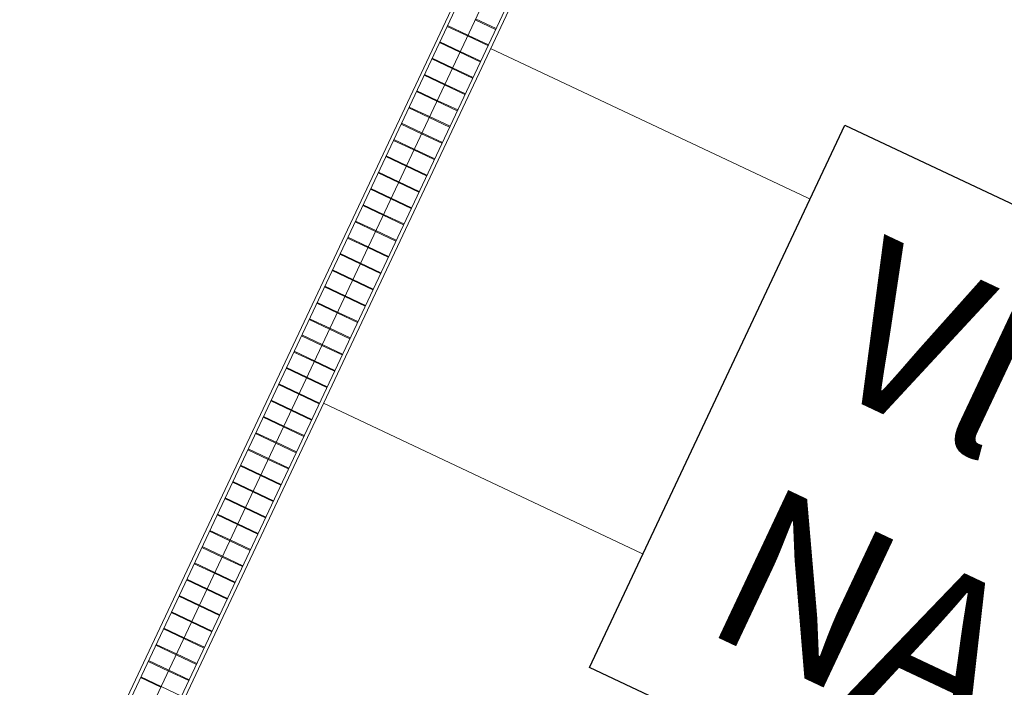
# Model space of a CAD drawing. Header units: metres. Extents: x 136266 to 136452, y 453403 to 453560.
# Tile 64 of 133: x 136397.29 to 136403.32, y 453469.18 to 453473.26. Entities that reach past the tile are written whole.
import ezdxf

# ---------------------------------------------------------------- set-up
doc = ezdxf.new("R2010")
doc.units = ezdxf.units.M
for name, color, linetype, lineweight in [('A-DETL-BEBOUWING', 253, 'Continuous', 9), ('C-PRKG', 70, 'Continuous', 5), ('N-WE-OG-BEBOUWING_HOOFDGEBOUW-T25', 7, 'Continuous', 25)]:
    doc.layers.add(name, color=color, linetype=linetype, lineweight=lineweight)
doc.styles.add('NLCS-ISO-M200-T25', font='txt', dxfattribs={"height": 0.5})

# ---------------------------------------------------------------- blocks, each defined once
blk = doc.blocks.new('859-DO-0010 29-09-2022')
at = {"layer": 'A-DETL-BEBOUWING'}
for p, q in [((125182.3321753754, 71203.23597179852), (125182.3321753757, 42022.13975967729)), ((125204.2463680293, 42022.13975967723), (125204.246368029, 71189.25252452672)), ((125342.3321753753, 71203.23597179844), (125342.3321753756, 42022.13975967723)), ((125480.4179827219, 71201.16295614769), (125480.4179827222, 42022.13975967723)), ((125502.3321753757, 42022.1397596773), (125502.3321753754, 71203.23597179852)), ((125342.3321753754, 63383.72138846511), (125480.3952696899, 63383.72138846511)), ((125342.3321753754, 63378.62328240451), (125480.3952696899, 63378.62328240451)), ((125204.2463680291, 63273.62328240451), (125342.3094623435, 63273.62328240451)), ((125204.2463680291, 63268.5251763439), (125342.3094623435, 63268.5251763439)), ((125342.3321753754, 63273.62328240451), (125480.3952696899, 63273.62328240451)), ((125342.3321753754, 63268.5251763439), (125480.3952696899, 63268.5251763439)), ((125204.2463680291, 63163.5251763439), (125342.3094623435, 63163.5251763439)), ((125204.2463680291, 63158.42707028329), (125342.3094623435, 63158.42707028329)), ((125342.3321753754, 63163.5251763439), (125480.3952696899, 63163.5251763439)), ((125342.3321753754, 63158.42707028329), (125480.3952696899, 63158.42707028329)), ((125204.2463680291, 63053.42707028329), (125342.3094623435, 63053.42707028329)), ((125204.2463680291, 63048.32896422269), (125342.3094623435, 63048.32896422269)), ((125342.3321753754, 63053.42707028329), (125480.3952696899, 63053.42707028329)), ((125342.3321753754, 63048.32896422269), (125480.3952696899, 63048.32896422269)), ((125204.2463680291, 62943.32896422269), (125342.3094623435, 62943.32896422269)), ((125204.2463680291, 62938.23085816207), (125342.3094623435, 62938.23085816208)), ((125342.3321753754, 62943.32896422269), (125480.3952696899, 62943.32896422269)), ((125342.3321753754, 62938.23085816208), (125480.3952696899, 62938.23085816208)), ((125204.2463680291, 62833.23085816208), (125342.3094623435, 62833.23085816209)), ((125204.2463680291, 62828.13275210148), (125342.3094623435, 62828.13275210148)), ((125342.3321753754, 62833.23085816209), (125480.3952696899, 62833.23085816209)), ((125342.3321753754, 62828.13275210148), (125480.3952696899, 62828.13275210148)), ((125204.2463680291, 62723.13275210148), (125342.3094623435, 62723.13275210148)), ((125204.2463680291, 62718.03464604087), (125342.3094623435, 62718.03464604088)), ((125342.3321753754, 62723.13275210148), (125480.3952696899, 62723.13275210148)), ((125342.3321753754, 62718.03464604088), (125480.3952696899, 62718.03464604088)), ((125204.2463680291, 62613.03464604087), (125342.3094623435, 62613.03464604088)), ((125204.2463680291, 62607.93653998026), (125342.3094623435, 62607.93653998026)), ((125342.3321753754, 62613.03464604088), (125480.3952696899, 62613.03464604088)), ((125342.3321753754, 62607.93653998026), (125480.3952696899, 62607.93653998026)), ((125204.246368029, 62502.93653998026), (125342.3094623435, 62502.93653998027)), ((125204.246368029, 62497.83843391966), (125342.3094623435, 62497.83843391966)), ((125342.3321753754, 62502.93653998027), (125480.3952696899, 62502.93653998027)), ((125342.3321753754, 62497.83843391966), (125480.3952696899, 62497.83843391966)), ((125204.246368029, 62392.83843391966), (125342.3094623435, 62392.83843391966)), ((125204.246368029, 62387.74032785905), (125342.3094623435, 62387.74032785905)), ((125342.3321753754, 62392.83843391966), (125480.3952696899, 62392.83843391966)), ((125342.3321753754, 62387.74032785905), (125480.3952696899, 62387.74032785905)), ((125204.246368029, 62282.74032785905), (125342.3094623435, 62282.74032785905)), ((125204.246368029, 62277.64222179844), (125342.3094623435, 62277.64222179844)), ((125342.3321753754, 62282.74032785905), (125480.3952696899, 62282.74032785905)), ((125342.3321753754, 62277.64222179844), (125480.3952696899, 62277.64222179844)), ((125204.246368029, 62172.64222179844), (125342.3094623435, 62172.64222179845)), ((125204.246368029, 62167.54411573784), (125342.3094623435, 62167.54411573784)), ((125342.3321753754, 62172.64222179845), (125480.3952696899, 62172.64222179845)), ((125342.3321753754, 62167.54411573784), (125480.3952696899, 62167.54411573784)), ((125204.2463680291, 62062.54411573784), (125342.3094623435, 62062.54411573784)), ((125204.246368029, 62057.44600967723), (125342.3094623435, 62057.44600967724)), ((125342.3321753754, 62062.54411573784), (125480.3952696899, 62062.54411573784)), ((125342.3321753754, 62057.44600967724), (125480.3952696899, 62057.44600967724)), ((125204.2463680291, 61952.44600967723), (125342.3094623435, 61952.44600967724)), ((125204.2463680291, 61947.34790361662), (125342.3094623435, 61947.34790361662)), ((125342.3321753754, 61952.44600967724), (125480.3952696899, 61952.44600967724)), ((125342.3321753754, 61947.34790361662), (125480.3952696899, 61947.34790361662)), ((125204.2463680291, 61842.34790361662), (125342.3094623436, 61842.34790361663)), ((125204.2463680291, 61837.24979755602), (125342.3094623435, 61837.24979755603)), ((125342.3321753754, 61842.34790361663), (125480.3952696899, 61842.34790361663)), ((125342.3321753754, 61837.24979755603), (125480.3952696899, 61837.24979755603)), ((125204.2463680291, 61732.24979755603), (125342.3094623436, 61732.24979755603)), ((125204.2463680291, 61727.15169149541), (125342.3094623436, 61727.15169149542)), ((125342.3321753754, 61732.24979755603), (125480.3952696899, 61732.24979755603)), ((125342.3321753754, 61727.15169149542), (125480.3952696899, 61727.15169149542)), ((125204.2463680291, 61622.15169149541), (125342.3094623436, 61622.15169149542)), ((125204.2463680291, 61617.05358543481), (125342.3094623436, 61617.05358543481)), ((125342.3321753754, 61622.15169149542), (125480.3952696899, 61622.15169149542)), ((125342.3321753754, 61617.05358543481), (125480.3952696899, 61617.05358543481)), ((125204.2463680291, 61512.05358543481), (125342.3094623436, 61512.05358543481)), ((125204.2463680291, 61506.9554793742), (125342.3094623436, 61506.9554793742)), ((125342.3321753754, 61512.05358543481), (125480.3952696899, 61512.05358543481)), ((125342.3321753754, 61506.9554793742), (125480.3952696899, 61506.9554793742)), ((125204.2463680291, 61401.9554793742), (125342.3094623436, 61401.9554793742)), ((125204.2463680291, 61396.85737331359), (125342.3094623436, 61396.8573733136)), ((125342.3321753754, 61401.9554793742), (125480.3952696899, 61401.9554793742)), ((125342.3321753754, 61396.85737331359), (125480.3952696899, 61396.85737331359)), ((125204.2463680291, 61291.85737331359), (125342.3094623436, 61291.85737331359)), ((125204.2463680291, 61286.75926725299), (125342.3094623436, 61286.75926725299)), ((125342.3321753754, 61291.85737331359), (125480.3952696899, 61291.85737331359)), ((125342.3321753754, 61286.75926725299), (125480.3952696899, 61286.75926725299)), ((125204.2463680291, 61181.75926725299), (125342.3094623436, 61181.75926725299)), ((125342.3321753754, 61181.75926725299), (125480.3952696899, 61181.75926725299)), ((125204.2463680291, 61176.66116119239), (125342.3094623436, 61176.66116119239)), ((125342.3321753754, 61176.66116119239), (125480.3952696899, 61176.66116119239)), ((125204.2463680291, 61071.66116119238), (125342.3094623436, 61071.66116119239)), ((125204.2463680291, 61066.56305513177), (125342.3094623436, 61066.56305513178)), ((125342.3321753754, 61071.66116119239), (125480.3952696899, 61071.66116119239)), ((125342.3321753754, 61066.56305513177), (125480.3952696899, 61066.56305513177)), ((125204.2463680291, 60961.56305513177), (125342.3094623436, 60961.56305513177)), ((125204.2463680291, 60956.46494907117), (125342.3094623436, 60956.46494907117)), ((125342.3321753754, 60961.56305513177), (125480.3952696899, 60961.56305513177)), ((125342.3321753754, 60956.46494907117), (125480.3952696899, 60956.46494907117)), ((125204.2463680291, 60851.46494907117), (125342.3094623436, 60851.46494907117)), ((125204.2463680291, 60846.36684301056), (125342.3094623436, 60846.36684301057)), ((125342.3321753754, 60851.46494907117), (125480.3952696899, 60851.46494907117)), ((125342.3321753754, 60846.36684301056), (125480.3952696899, 60846.36684301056)), ((125204.2463680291, 60741.36684301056), (125342.3094623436, 60741.36684301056)), ((125204.2463680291, 60736.26873694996), (125342.3094623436, 60736.26873694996)), ((125342.3321753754, 60741.36684301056), (125480.3952696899, 60741.36684301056)), ((125342.3321753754, 60736.26873694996), (125480.3952696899, 60736.26873694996)), ((125204.2463680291, 60631.26873694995), (125342.3094623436, 60631.26873694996)), ((125204.2463680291, 60626.17063088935), (125342.3094623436, 60626.17063088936)), ((125342.3321753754, 60631.26873694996), (125480.3952696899, 60631.26873694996)), ((125342.3321753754, 60626.17063088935), (125480.3952696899, 60626.17063088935)), ((125204.2463680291, 60521.17063088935), (125342.3094623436, 60521.17063088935)), ((125342.3321753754, 60521.17063088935), (125480.3952696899, 60521.17063088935)), ((125204.2463680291, 60516.07252482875), (125342.3094623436, 60516.07252482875)), ((125342.3321753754, 60516.07252482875), (125480.3952696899, 60516.07252482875)), ((125204.2463680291, 60411.07252482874), (125342.3094623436, 60411.07252482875)), ((125204.2463680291, 60405.97441876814), (125342.3094623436, 60405.97441876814)), ((125342.3321753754, 60411.07252482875), (125480.3952696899, 60411.07252482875)), ((125342.3321753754, 60405.97441876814), (125480.3952696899, 60405.97441876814)), ((125204.2463680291, 60300.97441876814), (125342.3094623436, 60300.97441876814)), ((125204.2463680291, 60295.87631270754), (125342.3094623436, 60295.87631270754)), ((125342.3321753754, 60300.97441876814), (125480.3952696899, 60300.97441876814)), ((125342.3321753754, 60295.87631270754), (125480.3952696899, 60295.87631270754)), ((125204.2463680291, 60190.87631270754), (125342.3094623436, 60190.87631270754)), ((125204.2463680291, 60185.77820664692), (125342.3094623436, 60185.77820664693)), ((125342.3321753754, 60190.87631270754), (125480.3952696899, 60190.87631270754)), ((125342.3321753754, 60185.77820664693), (125480.3952696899, 60185.77820664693)), ((125204.2463680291, 60080.77820664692), (125342.3094623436, 60080.77820664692)), ((125204.2463680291, 60075.68010058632), (125342.3094623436, 60075.68010058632)), ((125342.3321753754, 60080.77820664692), (125480.3952696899, 60080.77820664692)), ((125342.3321753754, 60075.68010058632), (125480.3952696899, 60075.68010058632)), ((125204.2463680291, 59970.68010058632), (125342.3094623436, 59970.68010058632)), ((125204.2463680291, 59965.58199452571), (125342.3094623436, 59965.58199452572)), ((125342.3321753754, 59970.68010058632), (125480.3952696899, 59970.68010058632)), ((125342.3321753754, 59965.58199452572), (125480.3952696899, 59965.58199452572)), ((125204.2463680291, 59860.58199452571), (125342.3094623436, 59860.58199452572)), ((125204.2463680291, 59855.48388846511), (125342.3094623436, 59855.48388846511)), ((125342.3321753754, 59860.58199452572), (125480.3952696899, 59860.58199452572)), ((125342.3321753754, 59855.48388846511), (125480.3952696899, 59855.48388846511)), ((125204.2463680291, 59750.4838884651), (125342.3094623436, 59750.48388846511)), ((125204.2463680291, 59745.3857824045), (125342.3094623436, 59745.3857824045)), ((125342.3321753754, 59750.48388846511), (125480.3952696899, 59750.48388846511)), ((125342.3321753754, 59745.3857824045), (125480.3952696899, 59745.3857824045)), ((125204.2463680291, 59640.3857824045), (125342.3094623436, 59640.3857824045)), ((125204.2463680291, 59635.2876763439), (125342.3094623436, 59635.2876763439)), ((125342.3321753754, 59640.3857824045), (125480.3952696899, 59640.3857824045)), ((125342.3321753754, 59635.2876763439), (125480.3952696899, 59635.2876763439)), ((125204.2463680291, 59530.2876763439), (125342.3094623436, 59530.2876763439)), ((125204.2463680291, 59525.18957028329), (125342.3094623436, 59525.1895702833)), ((125342.3321753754, 59530.2876763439), (125480.3952696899, 59530.2876763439)), ((125342.3321753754, 59525.18957028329), (125480.3952696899, 59525.18957028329)), ((125204.2463680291, 59420.18957028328), (125342.3094623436, 59420.18957028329)), ((125204.2463680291, 59415.09146422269), (125342.3094623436, 59415.09146422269)), ((125342.3321753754, 59420.18957028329), (125480.3952696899, 59420.18957028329)), ((125342.3321753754, 59415.09146422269), (125480.3952696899, 59415.09146422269)), ((125204.2463680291, 59310.09146422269), (125342.3094623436, 59310.09146422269)), ((125204.2463680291, 59304.99335816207), (125342.3094623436, 59304.99335816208)), ((125342.3321753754, 59310.09146422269), (125480.3952696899, 59310.09146422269)), ((125342.3321753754, 59304.99335816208), (125480.3952696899, 59304.99335816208)), ((125204.2463680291, 59199.99335816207), (125342.3094623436, 59199.99335816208)), ((125204.2463680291, 59194.89525210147), (125342.3094623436, 59194.89525210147)), ((125342.3321753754, 59199.99335816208), (125480.3952696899, 59199.99335816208)), ((125342.3321753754, 59194.89525210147), (125480.3952696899, 59194.89525210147)), ((125204.2463680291, 59089.89525210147), (125342.3094623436, 59089.89525210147)), ((125204.2463680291, 59084.79714604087), (125342.3094623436, 59084.79714604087)), ((125342.3321753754, 59089.89525210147), (125480.3952696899, 59089.89525210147)), ((125342.3321753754, 59084.79714604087), (125480.3952696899, 59084.79714604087)), ((125204.2463680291, 58979.79714604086), (125342.3094623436, 58979.79714604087)), ((125204.2463680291, 58974.69903998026), (125342.3094623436, 58974.69903998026)), ((125342.3321753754, 58979.79714604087), (125480.3952696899, 58979.79714604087)), ((125342.3321753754, 58974.69903998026), (125480.3952696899, 58974.69903998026)), ((125204.2463680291, 58869.69903998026), (125342.3094623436, 58869.69903998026)), ((125204.2463680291, 58864.60093391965), (125342.3094623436, 58864.60093391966)), ((125342.3321753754, 58869.69903998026), (125480.3952696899, 58869.69903998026))]:
    blk.add_line(p, q, dxfattribs=at)
at = {"layer": 'C-PRKG'}
for p, q in [((130597.2205890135, 63260.17044149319), (125501.7997082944, 63260.1704414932)), ((130597.2205890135, 60860.17044149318), (125501.7997082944, 60860.17044149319))]:
    blk.add_line(p, q, dxfattribs=at)

msp = doc.modelspace()

# ---------------------------------------------------------------- block references
at = {"xscale": 0.001, "yscale": 0.001, "zscale": 0.001, "rotation": 334.7650131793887}
msp.add_blockref('859-DO-0010 29-09-2022', (136259.6791283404, 453469.3710543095), dxfattribs=at)

# ---------------------------------------------------------------- next in the draw order: texts
at = {"layer": 'N-WE-OG-BEBOUWING_HOOFDGEBOUW-T25', "insert": (136402.5817197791, 453471.9537165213), "char_height": 1, "attachment_point": 1, "rotation": 334.7647804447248, "style": 'NLCS-ISO-M200-T25', "bg_fill": 19, "box_fill_scale": 1.5, "bg_fill_color": 256, "bg_fill_transparency": 0}
msp.add_mtext_dynamic_manual_height_columns('Vloerpeil = +2.17 NAP', width=13.22656778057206, gutter_width=2.5, heights=[0], dxfattribs=at)

doc.saveas('drawing.dxf')
